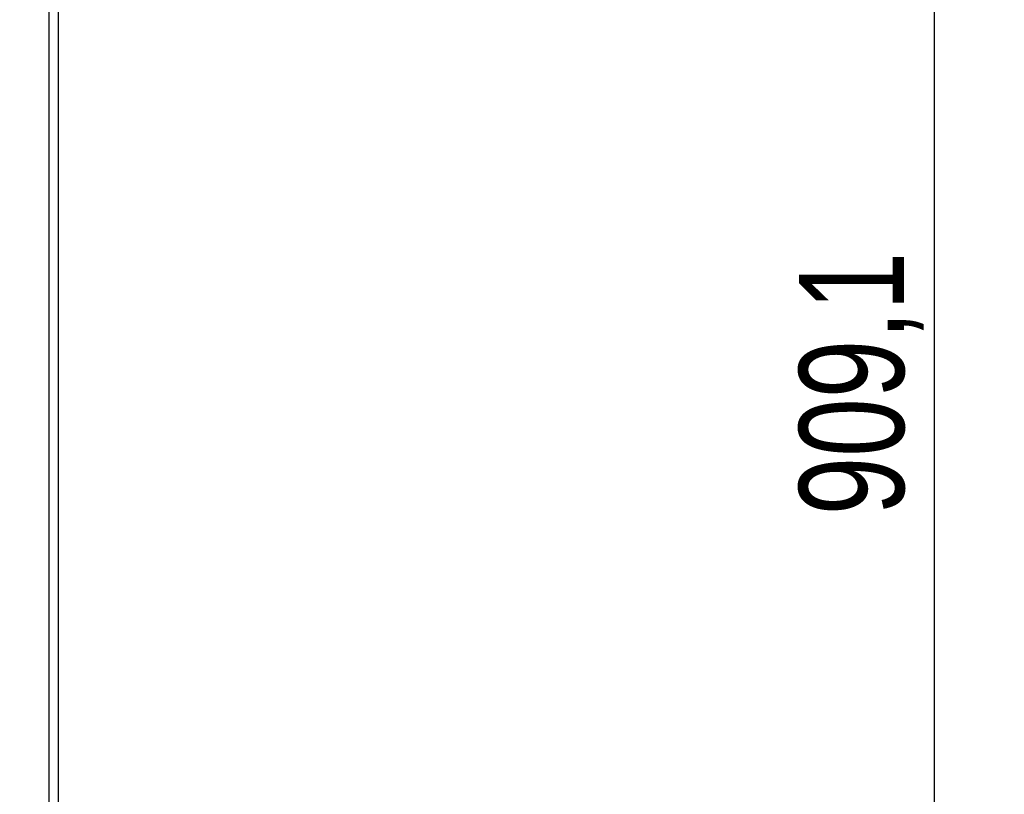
# Model space of a CAD drawing. Header units: millimetres. Extents: x 0 to 420, y 0 to 297.
# Tile 66 of 71: x 315 to 343, y 201 to 223. Entities that reach past the tile are written whole.
import ezdxf

# ---------------------------------------------------------------- set-up
doc = ezdxf.new("R2010")
doc.units = ezdxf.units.MM
doc.layers.add('QUOTE', color=174, linetype='Continuous')
doc.styles.add('SLDTEXTSTYLE3', font='TXT', dxfattribs={"width": 0.75})
doc.dimstyles.new('SLDDIMSTYLE0', dxfattribs={"dimtxt": 3, "dimasz": 3, "dimexe": 0, "dimexo": 0.0625, "dimgap": 0.75, "dimtad": 1, "dimlfac": 9.583032, "dimrnd": 1e-09, "dimzin": 12, "dimdsep": 46, "dimtxsty": 'SLDTEXTSTYLE3', "dimsah": 1, "dimcen": 0.09, "dimadec": 0, "dimazin": 3, "dimtfac": 1, "dimtdec": 3, "dimtofl": 0, "dimtmove": 0, "dimatfit": 3, "dimfxl": 0, "dimfrac": 2, "dimtolj": 1, "dimtzin": 12, "dimarcsym": 0})

# ---------------------------------------------------------------- blocks, each defined once
blk = doc.blocks.new('_D_2')
at = {"layer": 'QUOTE'}
for p, q in [((317.05, 261.146), (343.202, 261.146)), ((341.202, 166.28), (341.202, 261.146)), ((330.57, 166.28), (343.202, 166.28))]:
    blk.add_line(p, q, dxfattribs=at)
for points in [[(341.202, 261.146), (340.702, 258.146), (341.702, 258.146)], [(341.202, 166.28), (341.702, 169.28), (340.702, 169.28)]]:
    blk.add_solid(points, dxfattribs=at)
at = {"layer": 'QUOTE', "insert": (337.335, 208.725), "char_height": 3, "attachment_point": 1, "rotation": 90, "style": 'SLDTEXTSTYLE3'}
blk.add_mtext('909,1', dxfattribs=at)

msp = doc.modelspace()

# ---------------------------------------------------------------- linework, layer by layer
at = {"color": 7, "linetype": 'Continuous', "lineweight": 25}
for p, q in [((315.8852, 250.0741), (315.8852, 183.2894)), ((316.1461, 250.0741), (316.1461, 183.2894))]:
    msp.add_line(p, q, dxfattribs=at)

# ---------------------------------------------------------------- dimensions: what is measured, and where the dimension line sits
at = {"layer": 'QUOTE'}
dim = msp.add_linear_dim(base=(341.202, 261.1457), p1=(328.5704, 166.2801), p2=(315.0504, 261.1457), angle=90, dimstyle='SLDDIMSTYLE0', dxfattribs=at)
dim.commit()
dim.dimension.update_dxf_attribs({"geometry": '_D_2', "text_midpoint": (341.202, 213.7129), "dimtype": 160})

doc.saveas('drawing.dxf')
